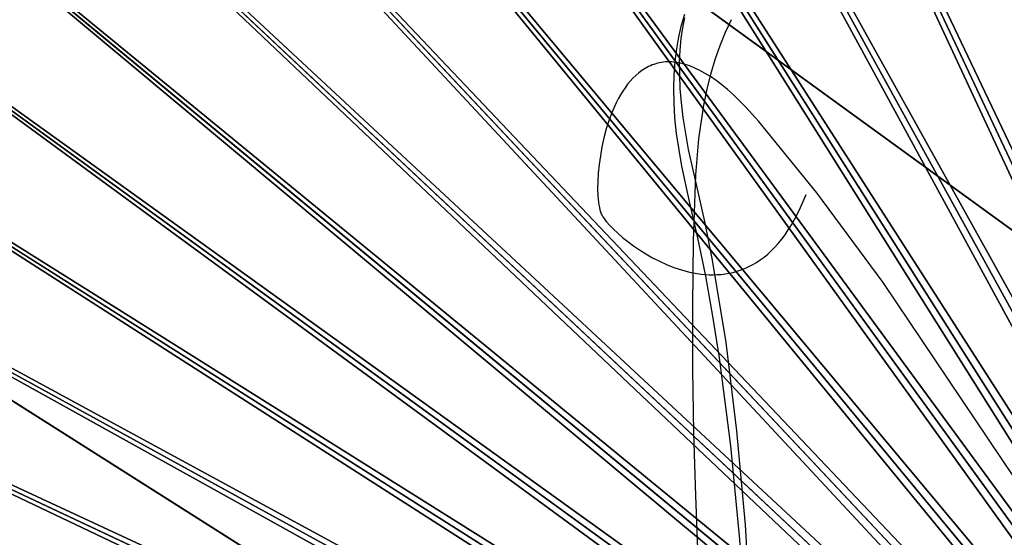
# Model space of a CAD drawing. Header units: millimetres. Extents: x -17.3 to 17.3, y -17.3 to 17.3.
# Tile 32 of 256: x -12.698 to -11.416, y 7.887 to 8.561. Entities that reach past the tile are written whole.
import ezdxf

# ---------------------------------------------------------------- set-up
doc = ezdxf.new("R2010")
doc.units = ezdxf.units.MM
doc.layers.get('0').update_dxf_attribs({"true_color": 0x5890e1})

msp = doc.modelspace()

# ---------------------------------------------------------------- linework, layer by layer
at = {"color": 34, "true_color": 0xb1581b}
for points in [[(-11.7281, 6.1963, -28.1945), (-11.7362, 7.3424, -28.4398), (-11.7447, 7.6221, -28.5174), (-11.7517, 7.7558, -28.5599), (-11.7609, 7.8841, -28.6052), (-11.7726, 8.006, -28.6534), (-11.7873, 8.1207, -28.7049), (-11.7958, 8.175, -28.7319), (-11.8051, 8.2272, -28.7599), (-11.8153, 8.2771, -28.7887), (-11.8264, 8.3245, -28.8185), (-11.8365, 8.3704, -28.8489), (-11.8431, 8.4131, -28.8781), (-11.8452, 8.4333, -28.8923), (-11.8464, 8.4528, -28.9062), (-11.8467, 8.4715, -28.9198), (-11.8463, 8.4894, -28.9331), (-11.845, 8.5067, -28.9461), (-11.843, 8.5232, -28.9589), (-11.8401, 8.539, -28.9714), (-11.8366, 8.5541, -28.9837), (-11.8322, 8.5684, -28.9957)], [(-11.7287, 6.2269, -24.5296), (-11.7313, 7.363, -24.8275), (-11.7383, 7.6415, -24.9116), (-11.7533, 7.9031, -25.0009), (-11.7645, 8.0253, -25.0477), (-11.7787, 8.1406, -25.0961), (-11.7962, 8.2479, -25.1461), (-11.8063, 8.2983, -25.1718), (-11.8174, 8.3465, -25.1979), (-11.8275, 8.3921, -25.2243), (-11.8345, 8.4338, -25.2501), (-11.8368, 8.4532, -25.2628), (-11.8383, 8.4717, -25.2754), (-11.8391, 8.4892, -25.2878), (-11.8392, 8.5059, -25.3001), (-11.8386, 8.5217, -25.3123), (-11.8372, 8.5365, -25.3243), (-11.8351, 8.5505, -25.3363), (-11.8323, 8.5636, -25.348)], [(-11.7971, 7.0407, -21.0278), (-11.793, 7.2112, -21.0851), (-11.7946, 7.3768, -21.134), (-11.8075, 7.6998, -21.2262), (-11.815, 7.8605, -21.2789), (-11.8181, 7.9414, -21.3089), (-11.8205, 8.0228, -21.3423), (-11.8219, 8.1051, -21.3795), (-11.8221, 8.1884, -21.4211), (-11.8209, 8.273, -21.4678), (-11.818, 8.3589, -21.5202), (-11.8143, 8.4061, -21.5509), (-11.8078, 8.4499, -21.5808), (-11.8035, 8.4706, -21.5953), (-11.7984, 8.4903, -21.6097), (-11.7927, 8.5093, -21.6238), (-11.7864, 8.5275, -21.6377), (-11.7793, 8.5448, -21.6514), (-11.7716, 8.5614, -21.6649)]]:
    msp.add_polyline3d(points, dxfattribs=at)
at = {"color": 18, "true_color": 0x000000}
for points in [[(-11.3686, 7.9126, -21.5323), (-11.5743, 8.2188, -21.5315), (-11.6606, 8.3357, -21.5313), (-11.7359, 8.4287, -21.5313), (-11.7529, 8.4474, -21.5313), (-11.769, 8.4633, -21.5313), (-11.7768, 8.4702, -21.5313), (-11.7844, 8.4764, -21.5314), (-11.7918, 8.482, -21.5314), (-11.799, 8.487, -21.5314), (-11.8059, 8.4913, -21.5315), (-11.8127, 8.4951, -21.5315), (-11.8193, 8.4982, -21.5316), (-11.8257, 8.5009, -21.5316), (-11.8319, 8.5029, -21.5317), (-11.8379, 8.5045, -21.5318), (-11.8409, 8.5051, -21.5318), (-11.8438, 8.5055, -21.5318), (-11.8466, 8.5059, -21.5319), (-11.8494, 8.5061, -21.5319), (-11.8522, 8.5062, -21.5319), (-11.8549, 8.5062, -21.532), (-11.8576, 8.5061, -21.532), (-11.8602, 8.5058, -21.5321), (-11.8628, 8.5055, -21.5321), (-11.8653, 8.505, -21.5321), (-11.8678, 8.5045, -21.5322), (-11.8702, 8.5038, -21.5322), (-11.8726, 8.503, -21.5323), (-11.875, 8.5022, -21.5323), (-11.8773, 8.5012, -21.5324), (-11.8796, 8.5002, -21.5324), (-11.8818, 8.4991, -21.5324), (-11.884, 8.4978, -21.5325), (-11.8861, 8.4965, -21.5325), (-11.8882, 8.4951, -21.5326), (-11.8923, 8.4921, -21.5327), (-11.8962, 8.4887, -21.5328), (-11.9, 8.4851, -21.5329), (-11.9035, 8.4812, -21.533), (-11.907, 8.477, -21.5331), (-11.9102, 8.4726, -21.5332), (-11.9133, 8.468, -21.5333), (-11.9163, 8.4631, -21.5334), (-11.9191, 8.4581, -21.5335), (-11.9217, 8.4529, -21.5336), (-11.9266, 8.4421, -21.5338), (-11.9309, 8.4308, -21.5339), (-11.9346, 8.4192, -21.5341), (-11.9377, 8.4074, -21.5343), (-11.9403, 8.3956, -21.5345), (-11.9424, 8.3838, -21.5347), (-11.944, 8.3723, -21.5348), (-11.9451, 8.3612, -21.535), (-11.9457, 8.3507, -21.5351), (-11.9459, 8.3408, -21.5352), (-11.9456, 8.3317, -21.5353), (-11.9453, 8.3275, -21.5353), (-11.9448, 8.3235, -21.5354), (-11.9443, 8.3198, -21.5354), (-11.9437, 8.3165, -21.5354), (-11.9429, 8.3134, -21.5354), (-11.9425, 8.312, -21.5354), (-11.9421, 8.3107, -21.5355), (-11.9417, 8.3094, -21.5355), (-11.9412, 8.3083, -21.5355), (-11.9407, 8.3072, -21.5355), (-11.9402, 8.3062, -21.5355), (-11.939, 8.3043, -21.5355), (-11.9376, 8.3023, -21.5355), (-11.936, 8.3001, -21.5355), (-11.9342, 8.2979, -21.5355), (-11.9301, 8.2931, -21.5355), (-11.9252, 8.2881, -21.5355), (-11.9197, 8.2829, -21.5355), (-11.9135, 8.2775, -21.5355), (-11.9067, 8.272, -21.5355), (-11.8994, 8.2666, -21.5355), (-11.8916, 8.2612, -21.5355), (-11.8833, 8.256, -21.5355), (-11.8746, 8.2511, -21.5355), (-11.8655, 8.2464, -21.5355), (-11.8562, 8.2422, -21.5355), (-11.8465, 8.2383, -21.5355), (-11.8366, 8.2351, -21.5355), (-11.8265, 8.2324, -21.5355), (-11.8162, 8.2304, -21.5355), (-11.8111, 8.2297, -21.5355), (-11.8059, 8.2292, -21.5355), (-11.8007, 8.2289, -21.5355), (-11.7955, 8.2288, -21.5355), (-11.7902, 8.229, -21.5355), (-11.785, 8.2293, -21.5355), (-11.7798, 8.23, -21.5355), (-11.7746, 8.2308, -21.5355), (-11.7694, 8.232, -21.5355), (-11.7643, 8.2334, -21.5355), (-11.7592, 8.2351, -21.5355), (-11.7541, 8.2371, -21.5355), (-11.749, 8.2394, -21.5355), (-11.744, 8.242, -21.5355), (-11.739, 8.2449, -21.5355), (-11.7342, 8.2482, -21.5355), (-11.7293, 8.2517, -21.5355), (-11.7245, 8.2557, -21.5355), (-11.7199, 8.26, -21.5355), (-11.7152, 8.2647, -21.5355), (-11.7107, 8.2697, -21.5355), (-11.7063, 8.2751, -21.5355), (-11.7019, 8.281, -21.5355), (-11.6977, 8.2872, -21.5355), (-11.6935, 8.2938, -21.5355), (-11.6895, 8.3009, -21.5355), (-11.6856, 8.3084, -21.5355), (-11.6818, 8.3163, -21.5355), (-11.6746, 8.3336, -21.5355)], [(-11.3686, 7.9126, -25.1947), (-11.5743, 8.2188, -25.1939), (-11.6606, 8.3357, -25.1937), (-11.7359, 8.4287, -25.1937), (-11.7529, 8.4474, -25.1937), (-11.769, 8.4633, -25.1937), (-11.7768, 8.4702, -25.1937), (-11.7844, 8.4764, -25.1938), (-11.7918, 8.482, -25.1938), (-11.799, 8.487, -25.1939), (-11.8059, 8.4913, -25.1939), (-11.8127, 8.4951, -25.194), (-11.8193, 8.4982, -25.194), (-11.8257, 8.5009, -25.1941), (-11.8319, 8.5029, -25.1941), (-11.8379, 8.5045, -25.1942), (-11.8409, 8.5051, -25.1942), (-11.8438, 8.5055, -25.1943), (-11.8466, 8.5059, -25.1943), (-11.8494, 8.5061, -25.1943), (-11.8522, 8.5062, -25.1944), (-11.8549, 8.5062, -25.1944), (-11.8576, 8.5061, -25.1944), (-11.8602, 8.5058, -25.1945), (-11.8628, 8.5055, -25.1945), (-11.8653, 8.505, -25.1946), (-11.8678, 8.5045, -25.1946), (-11.8702, 8.5038, -25.1947), (-11.8726, 8.503, -25.1947), (-11.875, 8.5022, -25.1947), (-11.8773, 8.5012, -25.1948), (-11.8796, 8.5002, -25.1948), (-11.8818, 8.4991, -25.1949), (-11.884, 8.4978, -25.1949), (-11.8861, 8.4965, -25.195), (-11.8882, 8.4951, -25.195), (-11.8923, 8.4921, -25.1951), (-11.8962, 8.4887, -25.1952), (-11.9, 8.4851, -25.1953), (-11.9035, 8.4812, -25.1954), (-11.907, 8.477, -25.1955), (-11.9102, 8.4726, -25.1956), (-11.9133, 8.468, -25.1957), (-11.9163, 8.4631, -25.1958), (-11.9191, 8.4581, -25.1959), (-11.9217, 8.4529, -25.196), (-11.9266, 8.4421, -25.1962), (-11.9309, 8.4308, -25.1964), (-11.9346, 8.4192, -25.1966), (-11.9377, 8.4074, -25.1967), (-11.9403, 8.3956, -25.1969), (-11.9424, 8.3838, -25.1971), (-11.944, 8.3723, -25.1972), (-11.9451, 8.3612, -25.1974), (-11.9457, 8.3507, -25.1975), (-11.9459, 8.3408, -25.1976), (-11.9456, 8.3317, -25.1977), (-11.9453, 8.3275, -25.1978), (-11.9448, 8.3235, -25.1978), (-11.9443, 8.3198, -25.1978), (-11.9437, 8.3165, -25.1978), (-11.9429, 8.3134, -25.1979), (-11.9425, 8.312, -25.1979), (-11.9421, 8.3107, -25.1979), (-11.9417, 8.3094, -25.1979), (-11.9412, 8.3083, -25.1979), (-11.9407, 8.3072, -25.1979), (-11.9402, 8.3062, -25.1979), (-11.939, 8.3043, -25.1979), (-11.9376, 8.3023, -25.1979), (-11.936, 8.3001, -25.1979), (-11.9342, 8.2979, -25.1979), (-11.9301, 8.2931, -25.1979), (-11.9252, 8.2881, -25.1979), (-11.9197, 8.2829, -25.1979), (-11.9135, 8.2775, -25.1979), (-11.9067, 8.272, -25.1979), (-11.8994, 8.2666, -25.1979), (-11.8916, 8.2612, -25.1979), (-11.8833, 8.256, -25.1979), (-11.8746, 8.2511, -25.1979), (-11.8655, 8.2464, -25.1979), (-11.8562, 8.2422, -25.1979), (-11.8465, 8.2383, -25.1979), (-11.8366, 8.2351, -25.1979), (-11.8265, 8.2324, -25.1979), (-11.8162, 8.2304, -25.1979), (-11.8111, 8.2297, -25.1979), (-11.8059, 8.2292, -25.1979), (-11.8007, 8.2289, -25.1979), (-11.7955, 8.2288, -25.1979), (-11.7902, 8.229, -25.1979), (-11.785, 8.2293, -25.1979), (-11.7798, 8.23, -25.1979), (-11.7746, 8.2308, -25.1979), (-11.7694, 8.232, -25.1979), (-11.7643, 8.2334, -25.1979), (-11.7592, 8.2351, -25.1979), (-11.7541, 8.2371, -25.1979), (-11.749, 8.2394, -25.1979), (-11.744, 8.242, -25.1979), (-11.739, 8.2449, -25.1979), (-11.7342, 8.2482, -25.1979), (-11.7293, 8.2517, -25.1979), (-11.7245, 8.2557, -25.1979), (-11.7199, 8.26, -25.1979), (-11.7152, 8.2647, -25.1979), (-11.7107, 8.2697, -25.1979), (-11.7063, 8.2751, -25.1979), (-11.7019, 8.281, -25.1979), (-11.6977, 8.2872, -25.1979), (-11.6935, 8.2938, -25.1979), (-11.6895, 8.3009, -25.1979), (-11.6856, 8.3084, -25.1979), (-11.6818, 8.3163, -25.1979), (-11.6746, 8.3336, -25.1979)], [(-11.3686, 7.9126, -28.8572), (-11.5743, 8.2188, -28.8564), (-11.6606, 8.3357, -28.8562), (-11.7359, 8.4287, -28.8561), (-11.7529, 8.4474, -28.8561), (-11.769, 8.4633, -28.8561), (-11.7768, 8.4702, -28.8562), (-11.7844, 8.4764, -28.8562), (-11.7918, 8.482, -28.8562), (-11.799, 8.487, -28.8563), (-11.8059, 8.4913, -28.8563), (-11.8127, 8.4951, -28.8564), (-11.8193, 8.4982, -28.8564), (-11.8257, 8.5009, -28.8565), (-11.8319, 8.5029, -28.8566), (-11.8379, 8.5045, -28.8566), (-11.8409, 8.5051, -28.8566), (-11.8438, 8.5055, -28.8567), (-11.8466, 8.5059, -28.8567), (-11.8494, 8.5061, -28.8568), (-11.8522, 8.5062, -28.8568), (-11.8549, 8.5062, -28.8568), (-11.8576, 8.5061, -28.8569), (-11.8602, 8.5058, -28.8569), (-11.8628, 8.5055, -28.857), (-11.8653, 8.505, -28.857), (-11.8678, 8.5045, -28.857), (-11.8702, 8.5038, -28.8571), (-11.8726, 8.503, -28.8571), (-11.875, 8.5022, -28.8572), (-11.8773, 8.5012, -28.8572), (-11.8796, 8.5002, -28.8573), (-11.8818, 8.4991, -28.8573), (-11.884, 8.4978, -28.8573), (-11.8861, 8.4965, -28.8574), (-11.8882, 8.4951, -28.8574), (-11.8923, 8.4921, -28.8575), (-11.8962, 8.4887, -28.8576), (-11.9, 8.4851, -28.8577), (-11.9035, 8.4812, -28.8578), (-11.907, 8.477, -28.8579), (-11.9102, 8.4726, -28.858), (-11.9133, 8.468, -28.8581), (-11.9163, 8.4631, -28.8582), (-11.9191, 8.4581, -28.8583), (-11.9217, 8.4529, -28.8584), (-11.9266, 8.4421, -28.8586), (-11.9309, 8.4308, -28.8588), (-11.9346, 8.4192, -28.859), (-11.9377, 8.4074, -28.8592), (-11.9403, 8.3956, -28.8593), (-11.9424, 8.3838, -28.8595), (-11.944, 8.3723, -28.8597), (-11.9451, 8.3612, -28.8598), (-11.9457, 8.3507, -28.8599), (-11.9459, 8.3407, -28.86), (-11.9456, 8.3317, -28.8601), (-11.9453, 8.3275, -28.8602), (-11.9448, 8.3235, -28.8602), (-11.9443, 8.3198, -28.8602), (-11.9437, 8.3165, -28.8603), (-11.9429, 8.3134, -28.8603), (-11.9425, 8.312, -28.8603), (-11.9421, 8.3106, -28.8603), (-11.9417, 8.3094, -28.8603), (-11.9412, 8.3083, -28.8603), (-11.9407, 8.3072, -28.8603), (-11.9402, 8.3062, -28.8603), (-11.939, 8.3043, -28.8603), (-11.9376, 8.3023, -28.8603), (-11.936, 8.3001, -28.8603), (-11.9342, 8.2979, -28.8603), (-11.9301, 8.2931, -28.8603), (-11.9252, 8.2881, -28.8603), (-11.9197, 8.2829, -28.8603), (-11.9135, 8.2775, -28.8603), (-11.9067, 8.272, -28.8603), (-11.8994, 8.2666, -28.8603), (-11.8916, 8.2612, -28.8603), (-11.8833, 8.256, -28.8603), (-11.8746, 8.2511, -28.8603), (-11.8655, 8.2464, -28.8603), (-11.8562, 8.2422, -28.8603), (-11.8465, 8.2383, -28.8603), (-11.8366, 8.2351, -28.8603), (-11.8265, 8.2324, -28.8603), (-11.8162, 8.2304, -28.8603), (-11.8111, 8.2297, -28.8603), (-11.8059, 8.2292, -28.8603), (-11.8007, 8.2289, -28.8603), (-11.7955, 8.2288, -28.8603), (-11.7902, 8.229, -28.8603), (-11.785, 8.2293, -28.8603), (-11.7798, 8.23, -28.8603), (-11.7746, 8.2308, -28.8603), (-11.7694, 8.232, -28.8603), (-11.7643, 8.2334, -28.8603), (-11.7592, 8.2351, -28.8603), (-11.7541, 8.2371, -28.8603), (-11.749, 8.2394, -28.8603), (-11.744, 8.242, -28.8603), (-11.739, 8.2449, -28.8603), (-11.7342, 8.2482, -28.8603), (-11.7293, 8.2517, -28.8603), (-11.7245, 8.2557, -28.8603), (-11.7199, 8.26, -28.8603), (-11.7152, 8.2647, -28.8603), (-11.7107, 8.2697, -28.8603), (-11.7063, 8.2751, -28.8603), (-11.7019, 8.2809, -28.8603), (-11.6977, 8.2872, -28.8603), (-11.6935, 8.2938, -28.8603), (-11.6895, 8.3009, -28.8603), (-11.6856, 8.3084, -28.8603), (-11.6818, 8.3163, -28.8603), (-11.6746, 8.3336, -28.8603)]]:
    msp.add_polyline3d(points, dxfattribs=at)

# ---------------------------------------------------------------- meshes
at = {"color": 206, "true_color": 0x6c0888}
mesh = msp.add_polyface(dxfattribs=at)
corners = [(0, 16.6892, 33.4678), (0, 0, 33.4678), (-1.0479, 16.6563, 33.4678), (0, 0, 33.9833), (0, 16.2671, 33.8989), (-1.0214, 16.235, 33.8989), (-2.0917, 16.5576, 33.4678), (-2.0388, 16.1388, 33.8989), (-3.1272, 16.3936, 33.4678), (-3.0482, 15.979, 33.8989), (-4.1504, 16.1649, 33.4678), (-4.0455, 15.7561, 33.8989), (-5.1573, 15.8724, 33.4678), (-5.0268, 15.4709, 33.8989), (-6.1437, 15.5172, 33.4678), (-5.9883, 15.1248, 33.8989), (-7.1059, 15.1009, 33.4678), (-6.9262, 14.7189, 33.8989), (-8.0401, 14.6249, 33.4678), (-7.8367, 14.255, 33.8989), (-8.9425, 14.0912, 33.4678), (-8.7164, 13.7348, 33.8989), (-9.8097, 13.5019, 33.4678), (-9.5616, 13.1604, 33.8989), (-10.6381, 12.8593, 33.4678), (-10.3691, 12.534, 33.8989), (-11.4246, 12.1659, 33.4678), (-11.1356, 11.8582, 33.8989), (-11.4698, 12.2141, 33.4685), (-12.1659, 11.4246, 33.4678), (-11.8582, 11.1356, 33.8989), (-11.1979, 11.9245, 35.1652), (-11.9245, 11.1979, 35.1652), (-11.0823, 11.8015, 35.209), (-11.8015, 11.0823, 35.209), (-12.5891, 11.8219, 35.7037), (-12.8593, 10.6381, 33.4678), (-12.534, 10.3691, 33.8989), (-13.5019, 9.8097, 33.4678), (-13.1604, 9.5616, 33.8989), (-14.0912, 8.9425, 33.4678), (-13.7348, 8.7164, 33.8989), (-14.6249, 8.0401, 33.4678), (-14.255, 7.8367, 33.8989), (-15.1009, 7.1059, 33.4678), (-14.7189, 6.9262, 33.8989), (-15.5172, 6.1437, 33.4678), (-15.1248, 5.9883, 33.8989), (-15.8724, 5.1573, 33.4678), (-15.4709, 5.0268, 33.8989), (-16.1649, 4.1504, 33.4678), (-15.7561, 4.0455, 33.8989), (-16.3936, 3.1272, 33.4678), (-15.979, 3.0481, 33.8989), (-16.5576, 2.0917, 33.4678), (-16.1388, 2.0388, 33.8989), (-16.6563, 1.0479, 33.4678), (-16.235, 1.0214, 33.8989), (-16.6892, 0, 33.4678), (-16.2671, 0, 33.8989)]
mesh.append_faces([[corners[k] for k in face] for face in [(0, 1, 2), (2, 1, 6), (6, 1, 8), (8, 1, 10), (10, 1, 12), (12, 1, 14), (14, 1, 16), (16, 1, 18), (18, 1, 20), (20, 1, 22), (22, 1, 24), (24, 1, 26), (26, 1, 29), (27, 32, 30), (31, 34, 32), (33, 35, 34), (29, 1, 36), (36, 1, 38), (38, 1, 40), (40, 1, 42), (42, 1, 44), (44, 1, 46), (46, 1, 48), (48, 1, 50), (50, 1, 52), (52, 1, 54), (54, 1, 56), (56, 1, 58)]], dxfattribs={"vtx0": -1, "color": 206})
mesh.append_faces([[corners[k] for k in face] for face in [(3, 4, 5), (3, 5, 7), (3, 7, 9), (3, 9, 11), (3, 11, 13), (3, 13, 15), (3, 15, 17), (3, 17, 19), (3, 19, 21), (3, 21, 23), (3, 23, 25), (3, 25, 27), (28, 26, 29), (3, 27, 30), (27, 31, 32), (31, 33, 34), (3, 30, 37), (3, 37, 39), (3, 39, 41), (3, 41, 43), (3, 43, 45), (3, 45, 47), (3, 47, 49), (3, 49, 51), (3, 51, 53), (3, 53, 55), (3, 55, 57), (3, 57, 59)]], dxfattribs={"vtx2": -1, "color": 206})
mesh = msp.add_polyface(dxfattribs=at)
corners = [(-11.6391, 10.3896, -8.7778), (-11.4256, 10.4292, -8.7725), (-11.4271, 10.437, -8.7778), (-11.6371, 10.3819, -8.7725), (-11.424, 10.4209, -8.7675), (-11.635, 10.3738, -8.7675), (-11.4224, 10.4121, -8.763), (-11.6328, 10.3651, -8.763), (-11.4206, 10.4028, -8.7589), (-11.6304, 10.3559, -8.7589), (-11.4187, 10.3929, -8.7553), (-11.6279, 10.3461, -8.7553), (-11.4167, 10.3825, -8.7522), (-11.6253, 10.3359, -8.7522), (-11.4146, 10.3716, -8.7497), (-11.6225, 10.3251, -8.7497), (-11.4124, 10.3601, -8.7476), (-11.6196, 10.3138, -8.7476), (-11.4101, 10.3481, -8.7461), (-11.6166, 10.3019, -8.7461), (-11.4077, 10.3354, -8.7452), (-11.6134, 10.2895, -8.7452), (-11.4052, 10.3222, -8.7449), (-11.589, 10.1946, -9.1141), (-11.4084, 10.3388, -9.3675), (-11.3894, 10.2392, -9.1141), (-11.6142, 10.2928, -9.3675), (-11.402, 10.3056, -11.5706), (-11.6058, 10.2601, -11.5706), (-11.44, 10.5048, -11.7242), (-11.2082, 10.4364, -8.7589), (-11.2069, 10.4265, -8.7553), (-11.2056, 10.416, -8.7522), (-11.2042, 10.4049, -8.7497), (-11.2028, 10.3933, -8.7476), (-11.2012, 10.3812, -8.7461), (-11.1996, 10.3684, -8.7452), (-11.1979, 10.3551, -8.7449), (-11.2, 10.3718, -9.3675), (-11.1873, 10.2712, -9.1141), (-11.1958, 10.3383, -11.5706), (-11.2212, 10.5395, -11.7242), (-10.9922, 10.425, -8.7497), (-10.9914, 10.4133, -8.7476), (-10.9906, 10.4011, -8.7461), (-10.9898, 10.3882, -8.7452), (-10.989, 10.3748, -8.7449), (-10.7935, 7.2672, -8.7449), (-10.9901, 10.3917, -9.3675), (-10.9837, 10.2905, -9.1141), (-10.9879, 10.3579, -11.5706), (-11.0007, 10.5603, -11.7242), (-10.7792, 10.4077, -8.7461), (-10.7792, 10.42, -8.7476), (-10.7792, 10.3948, -8.7452), (-10.7792, 10.3814, -8.7449), (-10.7792, 7.2677, -8.7449), (-10.7792, 10.3983, -9.3675), (-10.7792, 10.2969, -9.1141), (-10.7792, 10.3645, -11.5706)]
mesh.append_faces([[corners[k] for k in face] for face in [(0, 1, 2), (3, 4, 1), (5, 6, 4), (7, 8, 6), (9, 10, 8), (11, 12, 10), (13, 14, 12), (15, 16, 14), (17, 18, 16), (19, 20, 18), (21, 22, 20), (23, 24, 25), (26, 27, 24), (28, 29, 27), (10, 32, 31), (12, 33, 32), (14, 34, 33), (16, 35, 34), (18, 36, 35), (20, 37, 36), (25, 38, 39), (24, 40, 38), (27, 41, 40), (33, 43, 42), (34, 44, 43), (35, 45, 44), (36, 46, 45), (37, 47, 46), (39, 48, 49), (38, 50, 48), (40, 51, 50), (43, 52, 53), (44, 54, 52), (45, 55, 54), (46, 56, 55), (49, 57, 58), (48, 59, 57)]], dxfattribs={"vtx0": -1, "color": 206})
mesh.append_faces([[corners[k] for k in face] for face in [(6, 8, 30), (8, 10, 31), (10, 12, 32), (12, 14, 33), (14, 16, 34), (16, 18, 35), (18, 20, 36), (20, 22, 37), (25, 24, 38), (24, 27, 40), (32, 33, 42), (33, 34, 43), (34, 35, 44), (35, 36, 45), (36, 37, 46), (39, 38, 48), (38, 40, 50), (43, 44, 52), (44, 45, 54), (45, 46, 55), (49, 48, 57), (48, 50, 59)]], dxfattribs={"vtx2": -1, "color": 206})
mesh = msp.add_polyface(dxfattribs=at)
corners = [(-10.999, 7.0972, -9.131), (-13.876, 8.0469, -9.1141), (-10.9951, 7.1109, -9.131), (-13.9564, 8.0731, -8.7449), (-10.9951, 7.1109, -8.7449), (-10.9902, 7.1243, -8.7449), (-13.8067, 8.2394, -9.1141), (-10.9902, 7.1243, -9.131), (-13.8853, 8.2705, -8.7449), (-10.9846, 7.1374, -8.7449), (-13.7255, 8.4271, -9.1141), (-10.9846, 7.1374, -9.131), (-13.802, 8.4631, -8.7449), (-10.9781, 7.1501, -8.7449), (-13.6326, 8.6094, -9.1141), (-10.9781, 7.1501, -9.131), (-13.7067, 8.6501, -8.7449), (-10.9708, 7.1623, -8.7449), (-13.5285, 8.7855, -9.1141), (-10.9708, 7.1623, -9.131), (-13.5999, 8.8308, -8.7449), (-10.9628, 7.1741, -8.7449), (-13.4135, 8.9547, -9.1141), (-10.9628, 7.1741, -9.131), (-13.4819, 9.0043, -8.7449), (-10.9541, 7.1854, -8.7449), (-13.2882, 9.1163, -9.1141), (-10.9541, 7.1854, -9.131), (-13.3533, 9.1702, -8.7449), (-10.9447, 7.1961, -8.7449), (-13.1529, 9.2697, -9.1141), (-10.9447, 7.1961, -9.131), (-13.2145, 9.3276, -8.7449), (-10.9346, 7.2062, -8.7449), (-13.0082, 9.4144, -9.1141), (-10.9346, 7.2062, -9.131), (-13.0661, 9.476, -8.7449), (-10.9239, 7.2156, -8.7449), (-12.8548, 9.5497, -9.1141), (-10.9239, 7.2156, -9.131), (-12.9087, 9.6148, -8.7449), (-10.9126, 7.2243, -8.7449), (-12.6932, 9.675, -9.1141), (-10.9126, 7.2243, -9.131), (-12.7428, 9.7434, -8.7449), (-10.9008, 7.2323, -8.7449), (-12.5693, 9.8614, -8.7449), (-12.524, 9.79, -9.1141), (-10.9008, 7.2323, -9.131), (-10.8886, 7.2396, -8.7449), (-12.3886, 9.9682, -8.7449), (-12.3479, 9.8941, -9.1141), (-10.8886, 7.2396, -9.131), (-10.8759, 7.2461, -8.7449), (-12.2016, 10.0635, -8.7449), (-12.1656, 9.987, -9.1141), (-10.8759, 7.2461, -9.131), (-10.8628, 7.2517, -8.7449), (-12.009, 10.1468, -8.7449), (-11.9779, 10.0682, -9.1141), (-10.8628, 7.2517, -9.131), (-10.8494, 7.2566, -8.7449), (-11.8116, 10.2179, -8.7449), (-11.7854, 10.1375, -9.1141), (-10.8494, 7.2566, -9.131), (-10.8357, 7.2605, -8.7449), (-11.61, 10.2764, -8.7449), (-11.589, 10.1946, -9.1141), (-10.8357, 7.2605, -9.131), (-10.8218, 7.2637, -8.7449), (-11.4052, 10.3222, -8.7449), (-11.3894, 10.2392, -9.1141), (-10.8218, 7.2637, -9.131), (-10.8077, 7.2659, -8.7449), (-11.1979, 10.3551, -8.7449), (-11.1873, 10.2712, -9.1141), (-10.8077, 7.2659, -9.131), (-10.7935, 7.2672, -8.7449), (-10.9837, 10.2905, -9.1141), (-10.7935, 7.2672, -9.131), (-10.989, 10.3748, -8.7449), (-10.7792, 7.2677, -8.7449), (-10.7792, 10.2969, -9.1141), (-10.7792, 7.2677, -9.131)]
mesh.append_faces([[corners[k] for k in face] for face in [(0, 1, 2), (2, 6, 7), (7, 10, 11), (11, 14, 15), (15, 18, 19), (19, 22, 23), (23, 26, 27), (27, 30, 31), (31, 34, 35), (35, 38, 39), (39, 42, 43), (44, 45, 46), (43, 47, 48), (46, 49, 50), (48, 51, 52), (50, 53, 54), (52, 55, 56), (54, 57, 58), (56, 59, 60), (58, 61, 62), (60, 63, 64), (62, 65, 66), (64, 67, 68), (66, 69, 70), (68, 71, 72), (70, 73, 74), (72, 75, 76), (76, 78, 79), (79, 82, 83)]], dxfattribs={"vtx0": -1, "color": 206})
mesh.append_faces([[corners[k] for k in face] for face in [(3, 4, 5), (8, 5, 9), (12, 9, 13), (16, 13, 17), (20, 17, 21), (24, 21, 25), (28, 25, 29), (32, 29, 33), (36, 33, 37), (40, 37, 41), (39, 38, 42), (44, 41, 45), (43, 42, 47), (46, 45, 49), (48, 47, 51), (50, 49, 53), (52, 51, 55), (54, 53, 57), (56, 55, 59), (58, 57, 61), (60, 59, 63), (62, 61, 65), (64, 63, 67), (66, 65, 69), (68, 67, 71), (70, 69, 73), (72, 71, 75), (74, 73, 77), (76, 75, 78), (80, 77, 81), (79, 78, 82)]], dxfattribs={"vtx2": -1, "color": 206})
mesh = msp.add_polyface(dxfattribs=at)
corners = [(-14.1199, 7.0407, -8.7449), (-11.0057, 7.055, -8.7449), (-14.1133, 7.2505, -8.7449), (-11.0062, 7.0407, -9.131), (-14.0354, 7.0407, -9.1141), (-14.029, 7.2452, -9.1141), (-11.0044, 7.0692, -8.7449), (-14.0936, 7.4594, -8.7449), (-11.0057, 7.055, -9.131), (-14.0097, 7.4488, -9.1141), (-11.0022, 7.0833, -8.7449), (-14.0607, 7.6667, -8.7449), (-11.0044, 7.0692, -9.131), (-13.9777, 7.6509, -9.1141), (-10.999, 7.0972, -8.7449), (-14.0149, 7.8715, -8.7449), (-11.0022, 7.0833, -9.131), (-13.9331, 7.8505, -9.1141), (-10.9951, 7.1109, -8.7449), (-13.9564, 8.0731, -8.7449), (-10.999, 7.0972, -9.131), (-13.876, 8.0469, -9.1141), (-10.9902, 7.1243, -8.7449), (-13.8853, 8.2705, -8.7449), (-10.9951, 7.1109, -9.131), (-13.8067, 8.2394, -9.1141), (-10.9846, 7.1374, -8.7449), (-13.802, 8.4631, -8.7449), (-10.9902, 7.1243, -9.131), (-13.7255, 8.4271, -9.1141), (-10.9781, 7.1501, -8.7449), (-13.7067, 8.6501, -8.7449), (-10.9846, 7.1374, -9.131), (-13.6326, 8.6094, -9.1141), (-10.9708, 7.1623, -8.7449), (-13.5999, 8.8308, -8.7449), (-10.9781, 7.1501, -9.131), (-13.5285, 8.7855, -9.1141), (-13.6324, 8.8514, -8.7476), (-13.5032, 9.0198, -8.7461), (-13.5131, 9.027, -8.7476), (-13.6221, 8.8448, -8.7461), (-13.4928, 9.0122, -8.7452), (-13.6112, 8.838, -8.7452), (-13.4819, 9.0043, -8.7449), (-10.9628, 7.1741, -8.7449), (-10.9708, 7.1623, -9.131), (-13.4135, 8.9547, -9.1141), (-13.6141, 8.8398, -9.3675), (-13.4956, 9.0143, -9.3675), (-13.4682, 8.9944, -11.5706), (-13.5934, 9.0853, -8.7963), (-13.5881, 9.0815, -8.7898), (-13.4544, 9.2539, -8.7898), (-13.5825, 9.0774, -8.7836), (-13.4491, 9.2494, -8.7836), (-13.5764, 9.073, -8.7778), (-13.4433, 9.2447, -8.7778), (-13.57, 9.0683, -8.7725), (-13.4372, 9.2396, -8.7725), (-13.5632, 9.0634, -8.7675), (-13.4307, 9.2342, -8.7675), (-13.5559, 9.0581, -8.763), (-13.4238, 9.2285, -8.763), (-13.5482, 9.0525, -8.7589), (-13.4164, 9.2224, -8.7589), (-13.5401, 9.0466, -8.7553), (-13.4087, 9.216, -8.7553), (-13.5316, 9.0404, -8.7522), (-13.4006, 9.2093, -8.7522), (-13.5226, 9.0339, -8.7497), (-13.392, 9.2022, -8.7497), (-13.383, 9.1947, -8.7476), (-13.3735, 9.1869, -8.7461), (-13.3636, 9.1787, -8.7452), (-13.3533, 9.1702, -8.7449), (-10.9541, 7.1854, -8.7449), (-10.9628, 7.1741, -9.131), (-13.2882, 9.1163, -9.1141), (-13.3663, 9.1809, -9.3675), (-13.3402, 9.1594, -11.5706), (-13.6323, 9.1136, -11.7242), (-13.4965, 9.2886, -11.7242), (-10.9447, 7.1961, -8.7449), (-13.2145, 9.3276, -8.7449), (-10.9541, 7.1854, -9.131), (-13.1529, 9.2697, -9.1141), (-10.9346, 7.2062, -8.7449), (-13.0661, 9.476, -8.7449), (-10.9447, 7.1961, -9.131), (-13.0082, 9.4144, -9.1141), (-10.9239, 7.2156, -8.7449), (-12.9087, 9.6148, -8.7449), (-10.9346, 7.2062, -9.131), (-12.8548, 9.5497, -9.1141), (-10.9126, 7.2243, -8.7449), (-12.7428, 9.7434, -8.7449)]
mesh.append_faces([[corners[k] for k in face] for face in [(0, 1, 2), (2, 6, 7), (7, 10, 11), (11, 14, 15), (15, 18, 19), (19, 22, 23), (23, 26, 27), (27, 30, 31), (31, 34, 35), (38, 39, 40), (41, 42, 39), (43, 44, 42), (35, 45, 44), (37, 49, 47), (48, 50, 49), (70, 72, 71), (40, 73, 72), (39, 74, 73), (42, 75, 74), (44, 76, 75), (47, 79, 78), (49, 80, 79), (50, 82, 80), (75, 83, 84), (84, 87, 88), (88, 91, 92), (92, 95, 96)]], dxfattribs={"vtx0": -1, "color": 206})
mesh.append_faces([[corners[k] for k in face] for face in [(3, 4, 5), (8, 5, 9), (12, 9, 13), (16, 13, 17), (20, 17, 21), (24, 21, 25), (28, 25, 29), (32, 29, 33), (36, 33, 37), (46, 37, 47), (37, 48, 49), (51, 52, 53), (52, 54, 55), (54, 56, 57), (56, 58, 59), (58, 60, 61), (60, 62, 63), (62, 64, 65), (64, 66, 67), (66, 68, 69), (68, 70, 71), (70, 40, 72), (40, 39, 73), (39, 42, 74), (42, 44, 75), (77, 47, 78), (47, 49, 79), (49, 50, 80), (50, 81, 82), (85, 78, 86), (89, 86, 90), (93, 90, 94)]], dxfattribs={"vtx2": -1, "color": 206})

doc.saveas('drawing.dxf')
